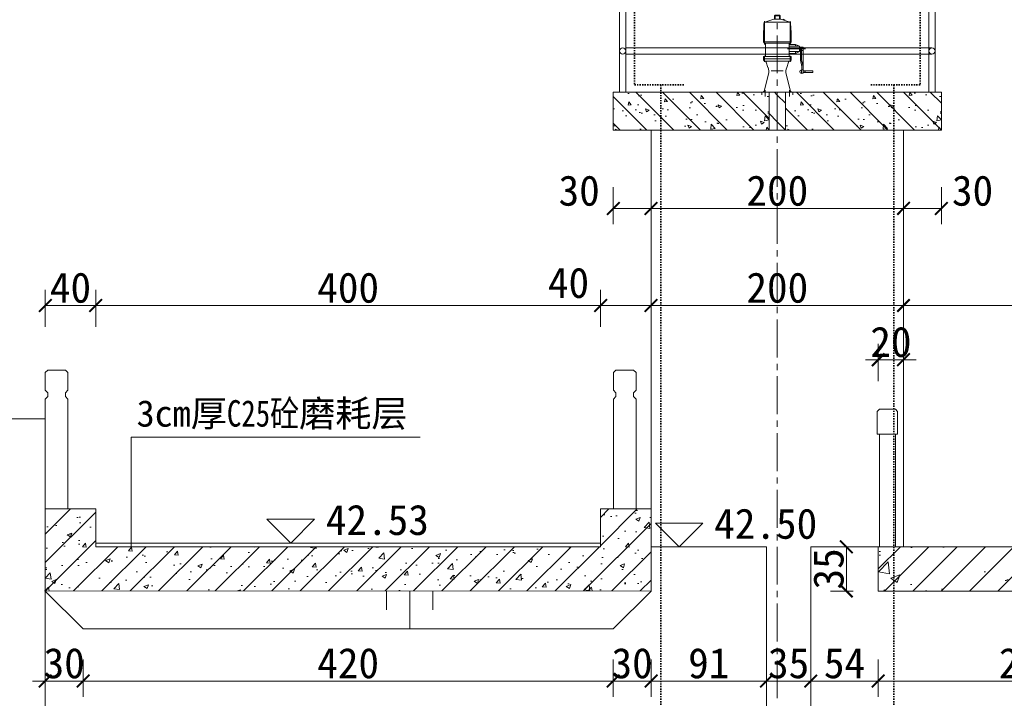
# Model space of a CAD drawing. Extents: x -13074 to 1448651, y 3648755 to 8081248.
# Tile 155 of 173: x 565395 to 565473, y 3858674 to 3858727. Entities that reach past the tile are written whole.
import ezdxf
from ezdxf.lldxf.tags import DXFTag

# ---------------------------------------------------------------- set-up
doc = ezdxf.new("R2010")
doc.units = 0
doc.header["$PDMODE"] = 32
doc.header["$PDSIZE"] = 0.2
doc.linetypes.add('CENTER2', pattern=[1.125, 0.75, -0.125, 0.125, -0.125])
doc.linetypes.add('HIDDEN', pattern=[0.375, 0.25, -0.125])
doc.layers.get('0').update_dxf_attribs({"linetype": 'CONTINUOUS'})
doc.layers.get('Defpoints').update_dxf_attribs({"linetype": 'CONTINUOUS'})
for name, color, linetype, lineweight in [('0.09中心线', 1, 'DASHDOT2', 9), ('0.09折线', 6, 'CONTINUOUS', 9), ('0.09标注线', 3, 'CONTINUOUS', 9), ('0.13填充', 8, 'CONTINUOUS', 9), ('0.15红线', 1, 'CONTINUOUS', 15), ('0.30粗线', 7, 'CONTINUOUS', 30), ('新建路', 7, 'CONTINUOUS', 40), ('细实线', 3, 'CONTINUOUS', 20), ('细线', 7, 'CONTINUOUS', 15), ('虚线', 251, 'HIDDEN', 15)]:
    doc.layers.add(name, color=color, linetype=linetype, lineweight=lineweight)
doc.layers.add('设计线', color=11, linetype='CONTINUOUS')
doc.styles.add('-仿宋_GB2312', font='FangSong_GB2312.ttf')
tags = doc.linetypes.add('DASHDOT2', pattern=[0.5, 0.25, -0.125, 0, -0.125]).pattern_tags.tags
tags[10:11] = [DXFTag(74, 4), DXFTag(75, 0), DXFTag(340, '0'), DXFTag(46, 1.0), DXFTag(50, 0.0), DXFTag(44, 0.0), DXFTag(45, 0.0)]
tags[8:9] = [DXFTag(74, 4), DXFTag(75, 0), DXFTag(340, '0'), DXFTag(46, 1.0), DXFTag(50, 0.0), DXFTag(44, 0.0), DXFTag(45, 0.0)]
tags[6:7] = [DXFTag(74, 4), DXFTag(75, 0), DXFTag(340, '0'), DXFTag(46, 1.0), DXFTag(50, 0.0), DXFTag(44, 0.0), DXFTag(45, 0.0)]
tags[4:5] = [DXFTag(74, 4), DXFTag(75, 0), DXFTag(340, '0'), DXFTag(46, 1.0), DXFTag(50, 0.0), DXFTag(44, 0.0), DXFTag(45, 0.0)]
doc.dimstyles.new('zzzz STANDARD', dxfattribs={"dimtxt": 2.3, "dimasz": 1, "dimexe": 1.25, "dimexo": 1.5, "dimgap": 0.2, "dimtad": 1, "dimdec": 0, "dimlfac": 10, "dimzin": 0, "dimdsep": 46, "dimtxsty": '-仿宋_GB2312', "dimblk": 'ARCHTICK', "dimcen": 0.09, "dimadec": 0, "dimazin": 0, "dimtfac": 1, "dimtdec": 0, "dimtix": 1, "dimtmove": 2, "dimatfit": 3, "dimfxl": 1.7, "dimfxlon": 1, "dimtolj": 1, "dimtzin": 0, "dimlwd": 9, "dimlwe": 9, "dimarcsym": 0})
pattern_1 = [(135, (565455.9409, 3858718.601), (1.06066, 1.06066), [])]
pattern_2 = [(135, (565468.29, 3858718.601), (1.06066, 1.06066), [])]

# ---------------------------------------------------------------- blocks, each defined once
blk = doc.blocks.new('jhl')
at = {"layer": '细线'}
for p, q in [((51304.9, 30128.6), (51304, 30127.6)), ((51304, 30127.6), (51311.8, 30127.6)), ((51304, 30123.2), (51304, 30127.6)), ((51304.9, 30128.6), (51310.9, 30128.6)), ((51304.9, 30123.2), (51304.9, 30127.6)), ((51310.9, 30128.6), (51311.8, 30127.6)), ((51310.9, 30127.6), (51310.9, 30123.2)), ((51311.8, 30127.6), (51311.8, 30123.2)), ((51325.3, 30119.2), (51290.6, 30119.2)), ((51291.1, 30120.6), (51291.1, 30089.9)), ((51291.5, 30119.2), (51303.1, 30123.2)), ((51303.1, 30123.2), (51312.7, 30123.2)), ((51324.3, 30119.2), (51312.7, 30123.2)), ((51315.5, 30122.2), (51315.8, 30123.2)), ((51315.8, 30123.2), (51317.7, 30122.5)), ((51315.9, 30122.1), (51316.2, 30123.1)), ((51317.4, 30122.6), (51317, 30121.7)), ((51317.7, 30122.5), (51317.4, 30121.6)), ((51324.7, 30120.6), (51324.7, 30089.9)), ((51289.6, 30094.4), (51289.6, 30092.6)), ((51326.2, 30093.4), (51289.6, 30093.4)), ((51290.8, 30091.5), (51325.1, 30091.5)), ((51292.4, 30091.5), (51292.4, 30073.9)), ((51323.4, 30091.5), (51323.4, 30073.9)), ((51323.4, 30089.7), (51332.1, 30089.7)), ((51326.2, 30094.4), (51326.2, 30092.6)), ((51332.1, 30089.7), (51337, 30087.4)), ((51332.1, 30089.7), (51332.1, 30087.4)), ((51290.8, 30074.9), (51290.8, 30066.9)), ((51321.2, 30083.9), (51345.2, 30083.9)), ((51323.4, 30087.4), (51337, 30087.4)), ((51323.4, 30080.4), (51337, 30080.4)), ((51323.4, 30077.7), (51332.1, 30077.7)), ((51325, 30074.9), (51325, 30066.9)), ((51332.1, 30080.4), (51332.1, 30077.7)), ((51332.1, 30077.7), (51337, 30080.4)), ((51337, 30087.4), (51337, 30080.4)), ((51341.9, 30086.2), (51337, 30086.2)), ((51338.6, 30081.7), (51337, 30081.7)), ((51338.6, 30081.7), (51338.6, 30083.7)), ((51338.6, 30081.7), (51338.6, 30068.9)), ((51339.9, 30083.7), (51339.9, 30068.9)), ((51341.9, 30081.7), (51339.9, 30081.7)), ((51341.9, 30086.2), (51341.9, 30051.7)), ((51289.6, 30069), (51289.6, 30073.9)), ((51289.6, 30073.9), (51326.2, 30073.9)), ((51326.2, 30070.9), (51289.6, 30070.9)), ((51325.1, 30067.9), (51290.8, 30067.9)), ((51293.1, 30066.6), (51295.5, 30059.4)), ((51322.7, 30066.6), (51320.3, 30059.4)), ((51326.2, 30073.9), (51326.2, 30069)), ((51338.6, 30068.9), (51340.5, 30060.9)), ((51339.9, 30068.9), (51341.9, 30060.5)), ((51296.2, 30050.4), (51290.4, 30028.3)), ((51300, 30054.9), (51315.8, 30054.9)), ((51319.6, 30050.4), (51325.5, 30028.3)), ((51341.9, 30056.2), (51339.7, 30056.2)), ((51339.7, 30056.2), (51339.7, 30051.7)), ((51341.9, 30051.7), (51339.7, 30051.7)), ((51340.5, 30060.9), (51340.5, 30056.2)), ((51354.8, 30055.1), (51341.9, 30055.1)), ((51354.8, 30052.9), (51341.9, 30052.9)), ((51344.1, 30055.1), (51344.1, 30052.9)), ((51344.8, 30055.1), (51344.8, 30052.9)), ((51354.8, 30055.1), (51354.8, 30052.9)), ((51287.3, 30025.6), (51287.3, 30023.5)), ((51288.4, 30026.7), (51327.4, 30026.7)), ((51292, 30029.4), (51292, 30020.9)), ((51323.8, 30029.4), (51323.8, 30020.9)), ((51328.5, 30025.6), (51328.5, 30023.5))]:
    blk.add_line(p, q, dxfattribs=at)
for centre, radius, start, end in [((51572, 30096.2), 282.4, 175.3154, 180.3692), ((51043.8, 30096.2), 282.4, 359.6308, 4.6846), ((51290.8, 30092.6), 1.12, 180, 270), ((51325.1, 30092.6), 1.12, 270, 0), ((51337.7, 30083.7), 0.938, 0, 90), ((51340.9, 30083.7), 0.938, 90, 180), ((51290.8, 30069), 1.12, 180, 270), ((51291.4, 30066), 1.88, 18.4349, 90), ((51324.4, 30066), 1.88, 90, 161.5651), ((51325.1, 30069), 1.12, 270, 0), ((51277.8, 30053.5), 18.8, 350.3673, 18.4349), ((51338.1, 30053.5), 18.8, 161.5651, 189.6327), ((51339.9, 30053.9), 2.27, 96.7496, 263.2504), ((51288.4, 30025.6), 1.12, 90, 180), ((51288.5, 30028.6), 1.88, 270, 350.3673), ((51327.3, 30028.6), 1.88, 189.6327, 270), ((51327.4, 30025.6), 1.12, 0, 90)]:
    blk.add_arc(centre, radius, start, end, dxfattribs=at)
blk = doc.blocks.new('_ARCHTICK')
at = {"color": 0, "linetype": 'ByBlock', "const_width": 0.15}
blk.add_lwpolyline([(-0.5, -0.5), (0.5, 0.5)], dxfattribs=at)
blk = doc.blocks.new('*D3102')
at = {"layer": 'Defpoints', "color": 0, "linetype": 'Continuous', "lineweight": 13}
for p in [(565397.287, 3858682.099), (565400.287, 3858679.099), (565400.287, 3858674.97)]:
    blk.add_point(p, dxfattribs=at)
at = {"layer": '新建路', "color": 0, "linetype": 'Continuous', "lineweight": 9}
for p, q in [((565397.287, 3858676.67), (565397.287, 3858673.72)), ((565400.287, 3858676.67), (565400.287, 3858673.72)), ((565397.287, 3858674.97), (565396.287, 3858674.97)), ((565397.287, 3858674.97), (565400.287, 3858674.97)), ((565400.287, 3858674.97), (565401.287, 3858674.97))]:
    blk.add_line(p, q, dxfattribs=at)
blk.add_blockref('_ARCHTICK', (565397.287, 3858674.97), dxfattribs=at)
at = {"layer": '新建路', "color": 0, "linetype": 'Continuous', "lineweight": 9, "rotation": 180}
blk.add_blockref('_ARCHTICK', (565400.287, 3858674.97), dxfattribs=at)
at = {"layer": '新建路', "color": 0, "linetype": 'Continuous', "lineweight": 9, "insert": (565398.787, 3858676.37), "char_height": 2.4, "attachment_point": 5, "style": '-仿宋_GB2312'}
blk.add_mtext('\\A1;30', dxfattribs=at)
blk = doc.blocks.new('*D3104')
at = {"layer": 'Defpoints', "color": 0, "linetype": 'Continuous', "lineweight": 13}
for p in [(565445.287, 3858682.099), (565442.287, 3858679.099), (565445.287, 3858674.97)]:
    blk.add_point(p, dxfattribs=at)
at = {"layer": '新建路', "color": 0, "linetype": 'Continuous', "lineweight": 9}
for p, q in [((565442.287, 3858676.67), (565442.287, 3858673.72)), ((565445.287, 3858676.67), (565445.287, 3858673.72)), ((565442.287, 3858674.97), (565441.287, 3858674.97)), ((565442.287, 3858674.97), (565445.287, 3858674.97)), ((565445.287, 3858674.97), (565446.287, 3858674.97))]:
    blk.add_line(p, q, dxfattribs=at)
blk.add_blockref('_ARCHTICK', (565442.287, 3858674.97), dxfattribs=at)
at = {"layer": '新建路', "color": 0, "linetype": 'Continuous', "lineweight": 9, "rotation": 180}
blk.add_blockref('_ARCHTICK', (565445.287, 3858674.97), dxfattribs=at)
at = {"layer": '新建路', "color": 0, "linetype": 'Continuous', "lineweight": 9, "insert": (565443.787, 3858676.37), "char_height": 2.4, "attachment_point": 5, "style": '-仿宋_GB2312'}
blk.add_mtext('\\A1;30', dxfattribs=at)
blk = doc.blocks.new('*D3113')
at = {"layer": 'Defpoints', "color": 0, "linetype": 'Continuous', "lineweight": 13}
for p in [(565445.287, 3858704.712), (565441.287, 3858688.599), (565445.287, 3858688.599)]:
    blk.add_point(p, dxfattribs=at)
at = {"layer": '新建路', "color": 0, "linetype": 'Continuous', "lineweight": 9}
for p, q in [((565441.287, 3858703.012), (565441.287, 3858705.962)), ((565445.287, 3858703.012), (565445.287, 3858705.962)), ((565441.287, 3858704.712), (565445.287, 3858704.712))]:
    blk.add_line(p, q, dxfattribs=at)
at = {"layer": '新建路', "color": 0, "linetype": 'Continuous', "lineweight": 9, "rotation": 180}
blk.add_blockref('_ARCHTICK', (565441.287, 3858704.712), dxfattribs=at)
at = {"layer": '新建路', "color": 0, "linetype": 'Continuous', "lineweight": 9}
blk.add_blockref('_ARCHTICK', (565445.287, 3858704.712), dxfattribs=at)
at = {"layer": '新建路', "color": 0, "linetype": 'Continuous', "lineweight": 9, "insert": (565438.747, 3858706.491), "char_height": 2.4, "attachment_point": 5, "style": '-仿宋_GB2312'}
blk.add_mtext('\\A1;40', dxfattribs=at)
blk = doc.blocks.new('*D3122')
at = {"layer": 'Defpoints', "color": 0, "linetype": 'Continuous', "lineweight": 13}
for p in [(565468.29, 3858721.601), (565506.315, 3858721.601), (565468.29, 3858718.601)]:
    blk.add_point(p, dxfattribs=at)
at = {"layer": '新建路', "color": 0, "linetype": 'Continuous', "lineweight": 9}
for p, q in [((565506.315, 3858721.601), (565506.315, 3858722.601)), ((565504.615, 3858721.601), (565507.565, 3858721.601)), ((565506.315, 3858718.601), (565506.315, 3858721.601)), ((565504.615, 3858718.601), (565507.565, 3858718.601)), ((565506.315, 3858718.601), (565506.315, 3858717.601))]:
    blk.add_line(p, q, dxfattribs=at)
for p, rotation in [((565506.315, 3858721.601), 270), ((565506.315, 3858718.601), 90)]:
    blk.add_blockref('_ARCHTICK', p, dxfattribs=dict(at, rotation=rotation))
at = {"layer": '新建路', "color": 0, "linetype": 'Continuous', "lineweight": 9, "insert": (565504.915, 3858720.101), "char_height": 2.4, "attachment_point": 5, "rotation": 90, "style": '-仿宋_GB2312'}
blk.add_mtext('\\A1;30', dxfattribs=at)
blk = doc.blocks.new('*D3129')
at = {"layer": 'Defpoints', "color": 0, "linetype": 'Continuous', "lineweight": 13}
for p in [(565442.29, 3858718.601), (565445.29, 3858718.601), (565445.29, 3858712.395)]:
    blk.add_point(p, dxfattribs=at)
at = {"layer": '新建路', "color": 0, "linetype": 'Continuous', "lineweight": 9}
for p, q in [((565442.29, 3858714.095), (565442.29, 3858711.145)), ((565445.29, 3858714.095), (565445.29, 3858711.145)), ((565442.29, 3858712.395), (565445.29, 3858712.395))]:
    blk.add_line(p, q, dxfattribs=at)
at = {"layer": '新建路', "color": 0, "linetype": 'Continuous', "lineweight": 9, "rotation": 180}
blk.add_blockref('_ARCHTICK', (565442.29, 3858712.395), dxfattribs=at)
at = {"layer": '新建路', "color": 0, "linetype": 'Continuous', "lineweight": 9}
blk.add_blockref('_ARCHTICK', (565445.29, 3858712.395), dxfattribs=at)
at = {"layer": '新建路', "color": 0, "linetype": 'Continuous', "lineweight": 9, "insert": (565439.591, 3858713.795), "char_height": 2.4, "attachment_point": 5, "style": '-仿宋_GB2312'}
blk.add_mtext('\\A1;30', dxfattribs=at)
blk = doc.blocks.new('*D3130')
at = {"layer": 'Defpoints', "color": 0, "linetype": 'Continuous', "lineweight": 13}
for p in [(565465.29, 3858718.598, 0.54), (565468.29, 3858718.601), (565468.29, 3858712.395)]:
    blk.add_point(p, dxfattribs=at)
at = {"layer": '新建路', "color": 0, "linetype": 'Continuous', "lineweight": 9}
for p, q in [((565465.29, 3858714.087), (565465.29, 3858711.145)), ((565468.29, 3858714.095), (565468.29, 3858711.145)), ((565465.29, 3858712.395), (565468.29, 3858712.395))]:
    blk.add_line(p, q, dxfattribs=at)
at = {"layer": '新建路', "color": 0, "linetype": 'Continuous', "lineweight": 9, "rotation": 180}
blk.add_blockref('_ARCHTICK', (565465.29, 3858712.395), dxfattribs=at)
at = {"layer": '新建路', "color": 0, "linetype": 'Continuous', "lineweight": 9}
blk.add_blockref('_ARCHTICK', (565468.29, 3858712.395), dxfattribs=at)
at = {"layer": '新建路', "color": 0, "linetype": 'Continuous', "lineweight": 9, "insert": (565470.76, 3858713.795), "char_height": 2.4, "attachment_point": 5, "style": '-仿宋_GB2312'}
blk.add_mtext('\\A1;30', dxfattribs=at)
blk = doc.blocks.new('*D3136')
at = {"layer": 'Defpoints', "color": 0, "linetype": 'Continuous', "lineweight": 13}
for p in [(565390.14, 3858682.099), (565397.287, 3858682.099), (565400.287, 3858679.099)]:
    blk.add_point(p, dxfattribs=at)
at = {"layer": '新建路', "color": 0, "linetype": 'Continuous', "lineweight": 9}
for p, q in [((565390.14, 3858682.099), (565390.14, 3858683.099)), ((565391.84, 3858682.099), (565388.89, 3858682.099)), ((565390.14, 3858679.099), (565390.14, 3858682.099)), ((565391.84, 3858679.099), (565388.89, 3858679.099)), ((565390.14, 3858679.099), (565390.14, 3858678.099))]:
    blk.add_line(p, q, dxfattribs=at)
for p, rotation in [((565390.14, 3858682.099), 270), ((565390.14, 3858679.099), 90)]:
    blk.add_blockref('_ARCHTICK', p, dxfattribs=dict(at, rotation=rotation))
at = {"layer": '新建路', "color": 0, "linetype": 'Continuous', "lineweight": 9, "insert": (565388.74, 3858680.599), "char_height": 2.4, "attachment_point": 5, "rotation": 90, "style": '-仿宋_GB2312'}
blk.add_mtext('\\A1;30', dxfattribs=at)
blk = doc.blocks.new('*D3138')
at = {"layer": 'Defpoints', "color": 0, "linetype": 'Continuous', "lineweight": 13}
for p in [(565390.14, 3858688.599), (565397.287, 3858688.599), (565401.287, 3858685.599)]:
    blk.add_point(p, dxfattribs=at)
at = {"layer": '新建路', "color": 0, "linetype": 'Continuous', "lineweight": 9}
for p, q in [((565390.14, 3858688.599), (565390.14, 3858689.599)), ((565391.84, 3858688.599), (565388.89, 3858688.599)), ((565390.14, 3858685.599), (565390.14, 3858688.599)), ((565391.84, 3858685.599), (565388.89, 3858685.599)), ((565390.14, 3858685.599), (565390.14, 3858684.599))]:
    blk.add_line(p, q, dxfattribs=at)
for p, rotation in [((565390.14, 3858688.599), 270), ((565390.14, 3858685.599), 90)]:
    blk.add_blockref('_ARCHTICK', p, dxfattribs=dict(at, rotation=rotation))
at = {"layer": '新建路', "color": 0, "linetype": 'Continuous', "lineweight": 9, "insert": (565388.74, 3858687.099), "char_height": 2.4, "attachment_point": 5, "rotation": 90, "style": '-仿宋_GB2312'}
blk.add_mtext('\\A1;30', dxfattribs=at)
blk = doc.blocks.new('*D3139')
at = {"layer": 'Defpoints', "color": 0, "linetype": 'Continuous', "lineweight": 13}
for p in [(565397.287, 3858688.599), (565385.52, 3858636.599), (565397.287, 3858636.599)]:
    blk.add_point(p, dxfattribs=at)
at = {"layer": '新建路', "color": 0, "linetype": 'Continuous', "lineweight": 9}
for p, q in [((565387.22, 3858688.599), (565384.27, 3858688.599)), ((565385.52, 3858688.599), (565385.52, 3858636.599)), ((565387.22, 3858636.599), (565384.27, 3858636.599))]:
    blk.add_line(p, q, dxfattribs=at)
for p, rotation in [((565385.52, 3858688.599), 90), ((565385.52, 3858636.599), 270)]:
    blk.add_blockref('_ARCHTICK', p, dxfattribs=dict(at, rotation=rotation))
at = {"layer": '新建路', "color": 0, "linetype": 'Continuous', "lineweight": 9, "insert": (565384.12, 3858662.599), "char_height": 2.4, "attachment_point": 5, "rotation": 90, "style": '-仿宋_GB2312'}
blk.add_mtext('\\A1;520', dxfattribs=at)
blk = doc.blocks.new('*D3140')
at = {"layer": 'Defpoints', "color": 0, "linetype": 'Continuous', "lineweight": 13}
for p in [(565463.382, 3858685.601, 0.775), (565460.759, 3858682.099), (565463.29, 3858682.099)]:
    blk.add_point(p, dxfattribs=at)
at = {"layer": '新建路', "color": 0, "linetype": 'Continuous', "lineweight": 9}
for p, q in [((565461.421, 3858685.601), (565459.509, 3858685.601)), ((565460.759, 3858685.601), (565460.759, 3858682.099)), ((565461.29, 3858682.099), (565459.509, 3858682.099))]:
    blk.add_line(p, q, dxfattribs=at)
for p, rotation in [((565460.759, 3858685.601), 90), ((565460.759, 3858682.099), 270)]:
    blk.add_blockref('_ARCHTICK', p, dxfattribs=dict(at, rotation=rotation))
at = {"layer": '新建路', "color": 0, "linetype": 'Continuous', "lineweight": 9, "insert": (565459.359, 3858683.85), "char_height": 2.4, "attachment_point": 5, "rotation": 90, "style": '-仿宋_GB2312'}
blk.add_mtext('\\A1;35', dxfattribs=at)
blk = doc.blocks.new('*D3141')
at = {"layer": 'Defpoints', "color": 0, "linetype": 'Continuous', "lineweight": 13}
for p in [(565465.29, 3858700.416), (565463.29, 3858685.601, 0.713), (565465.29, 3858685.601, 0.713)]:
    blk.add_point(p, dxfattribs=at)
at = {"layer": '新建路', "color": 0, "linetype": 'Continuous', "lineweight": 9}
for p, q in [((565463.29, 3858698.718), (565463.29, 3858701.666)), ((565465.29, 3858698.718), (565465.29, 3858701.666)), ((565463.29, 3858700.416), (565462.29, 3858700.416)), ((565463.29, 3858700.416), (565465.29, 3858700.416)), ((565465.29, 3858700.416), (565466.29, 3858700.416))]:
    blk.add_line(p, q, dxfattribs=at)
blk.add_blockref('_ARCHTICK', (565463.29, 3858700.416), dxfattribs=at)
at = {"layer": '新建路', "color": 0, "linetype": 'Continuous', "lineweight": 9, "rotation": 180}
blk.add_blockref('_ARCHTICK', (565465.29, 3858700.416), dxfattribs=at)
at = {"layer": '新建路', "color": 0, "linetype": 'Continuous', "lineweight": 9, "insert": (565464.29, 3858701.816), "char_height": 2.4, "attachment_point": 5, "style": '-仿宋_GB2312'}
blk.add_mtext('\\A1;20', dxfattribs=at)

msp = doc.modelspace()

# ---------------------------------------------------------------- hatches: boundary and pattern name
at = {"layer": '0.09标注线', "linetype": 'Continuous', "lineweight": 9}
h = msp.add_hatch(dxfattribs=at)
h.set_pattern_fill('ANSI31', color=256, scale=0.5, style=0)
h.set_pattern_definition([(45, (565397.2873, 3858682.0993), (-1.12253, 1.12253), [])])
h.paths.add_polyline_path([(565401.287, 3858685.599), (565401.287, 3858688.599), (565397.287, 3858688.599), (565397.287, 3858682.099), (565445.287, 3858682.1), (565445.287, 3858688.599), (565441.287, 3858688.599), (565441.287, 3858685.599)])
h = msp.add_hatch(dxfattribs=at)
h.set_pattern_fill('AR-CONC', color=256, scale=0.02, style=0)
h.set_pattern_definition([(50, (565397.2873, 3858682.0993), (3.6437, -0.31878), [0.381, -4.191]), (355, (565397.2873, 3858682.0993), (-0.70486, 3.82113), [0.3048, -3.3528]), (100.451, (565397.591, 3858682.0728), (2.93885, 3.50233), [0.3238, -3.5618]), (46.184, (565397.2873, 3858683.1153), (5.4216, -0.84085), [0.5715, -6.2865]), (96.636, (565397.739, 3858683.0453), (4.7481, 4.9485), [0.4857, -5.3427]), (351.184, (565397.2873, 3858683.1153), (4.7481, 4.9485), [0.4572, -5.0292]), (21, (565397.7953, 3858682.8613), (3.0323, -2.04531), [0.381, -4.191]), (326, (565397.7953, 3858682.8613), (1.23604, 3.68376), [0.3048, -3.3528]), (71.451, (565398.048, 3858682.691), (4.26833, 1.63846), [0.3238, -3.5618]), (37.5, (565397.2873, 3858682.0993), (0.061772, 1.6911), [0, -3.31216, 0, -3.4036, 0, -3.3655]), (7.5, (565397.2873, 3858682.0993), (1.33639, 2.00361), [0, -1.94056, 0, -3.23596, 0, -1.2827]), (327.5, (565396.1545, 3858682.0993), (2.711812, -0.114575), [0, -1.27, 0, -3.9624, 0, -5.2578]), (317.5, (565395.6465, 3858682.0993), (2.96258, 0.50853), [0, -1.651, 0, -2.63144, 0, -3.7338])])
h.paths.add_polyline_path([(565445.287, 3858682.1), (565445.287, 3858688.599), (565441.287, 3858688.599), (565441.287, 3858685.599), (565401.287, 3858685.599), (565401.287, 3858688.599), (565397.287, 3858688.599), (565397.287, 3858682.099)])
h = msp.add_hatch(dxfattribs=at)
h.set_pattern_fill('混凝土2', color=256, style=0)
h.set_pattern_definition([(50, (565463.29, 3858681.5993), (7.1726, -0.6275), [0.75, -8.25]), (355, (565463.29, 3858681.599), (-1.3875, 7.522), [0.6, -6.6]), (100.451, (565463.888, 3858681.547), (5.7851, 6.8944), [0.6374, -7.0114]), (46.184, (565463.29, 3858683.599), (10.6724, -1.6552), [1.125, -12.375]), (96.636, (565464.179, 3858683.461), (9.3466, 9.7412), [0.956, -10.517]), (351.184, (565463.29, 3858683.599), (9.3466, 9.7412), [0.9, -9.9]), (21, (565464.29, 3858683.0993), (5.9691, -4.0262), [0.75, -8.25]), (326, (565464.29, 3858683.099), (2.4332, 7.2515), [0.6, -6.6]), (71.451, (565464.7875, 3858682.764), (8.4022, 3.2253), [0.6374, -7.0114]), (37.5, (565463.29, 3858681.5993), (0.1216, 3.32894), [0, -6.52, 0, -6.7, 0, -6.625]), (7.5, (565463.29, 3858681.5993), (2.6307, 3.9441), [0, -3.82, 0, -6.37, 0, -2.525]), (327.5, (565461.06, 3858681.5993), (5.33822, -0.22555), [0, -2.5, 0, -7.8, 0, -10.35]), (317.5, (565460.06, 3858681.5993), (5.83186, 1.00105), [0, -3.25, 0, -5.18, 0, -7.35])])
h.paths.add_polyline_path([(565482.787, 3858682.099), (565482.787, 3858684.599), (565481.787, 3858684.599), (565481.787, 3858685.599), (565463.29, 3858685.599), (565463.29, 3858682.099)])
h.paths.add_polyline_path([(565488.287, 3858685.599), (565488.287, 3858684.599), (565487.287, 3858684.599), (565487.287, 3858681.599), (565497.287, 3858681.599), (565497.287, 3858685.599)])
h = msp.add_hatch(dxfattribs=at)
h.set_pattern_fill('ANSI31', color=256, scale=0.5, style=0)
h.set_pattern_definition([(45, (565463.29, 3858681.5993), (-1.12253, 1.12253), [])])
h.paths.add_polyline_path([(565488.287, 3858684.599), (565487.287, 3858684.599), (565487.287, 3858681.599), (565497.287, 3858681.599), (565497.287, 3858685.599), (565488.287, 3858685.599)])
h.paths.add_polyline_path([(565482.787, 3858682.099), (565482.787, 3858684.599), (565481.787, 3858684.599), (565481.787, 3858685.599), (565463.29, 3858685.599), (565463.29, 3858682.099)])
at = {"layer": '0.13填充', "lineweight": 9, "ltscale": 0.005}
h = msp.add_hatch(dxfattribs=at)
h.set_pattern_fill('AR-CONC', color=256, scale=0.4, style=0)
h.set_pattern_definition([(130, (565454.6392, 3858718.601), (-2.86904, -0.251), [0.3, -3.3]), (185, (565454.6392, 3858718.601), (0.555, 3.0088), [0.24, -2.64]), (79.549, (565454.4, 3858718.58), (-2.31404, 2.75776), [0.25496, -2.80457]), (133.816, (565454.6392, 3858719.401), (-4.269, -0.6621), [0.45, -4.95]), (83.364, (565454.2835, 3858719.346), (-3.7387, 3.8965), [0.3824, -4.2069]), (188.816, (565454.639, 3858719.401), (-3.7386, 3.8965), [0.36, -3.96]), (159, (565454.2392, 3858719.201), (-2.38763, -1.61048), [0.3, -3.3]), (214, (565454.2392, 3858719.201), (-0.97326, 2.9006), [0.24, -2.64]), (108.549, (565454.0402, 3858719.0668), (-3.3609, 1.2901), [0.25496, -2.80457]), (142.5, (565454.6392, 3858718.601), (-0.04864, 1.331575), [0, -2.608, 0, -2.68, 0, -2.65]), (172.5, (565454.6392, 3858718.601), (-1.05228, 1.57765), [0, -1.528, 0, -2.548, 0, -1.01]), (212.5, (565455.5312, 3858718.601), (-2.13529, -0.09022), [0, -1, 0, -3.12, 0, -4.14]), (222.5, (565455.9312, 3858718.601), (-2.33274, 0.40042), [0, -1.3, 0, -2.072, 0, -2.94])])
edge = h.paths.add_edge_path()
edge.add_line((565442.29, 3858721.601), (565454.081, 3858721.601))
edge.add_ellipse((565454.12, 3858721.534), major_axis=(-0.0477, 0.0477), ratio=1, start_angle=-45, end_angle=45, ccw=False)
edge.add_ellipse((565454.126, 3858721.714), major_axis=(0.0795, 0.0795), ratio=1, start_angle=225, end_angle=305.36728, ccw=False)
edge.add_line((565454.126, 3858721.601), (565454.639, 3858721.601))
edge.add_line((565454.639, 3858721.601), (565454.639, 3858718.601))
edge.add_line((565454.639, 3858718.601), (565442.29, 3858718.601))
edge.add_line((565442.29, 3858718.601), (565442.29, 3858721.601))
h = msp.add_hatch(dxfattribs=at)
h.set_pattern_fill('ANSI31', color=256, scale=12, style=0)
h.set_pattern_definition(pattern_2)
edge = h.paths.add_edge_path()
edge.add_line((565454.053, 3858721.601), (565454.053, 3858721.371))
edge.add_ellipse((565454.126, 3858721.714), major_axis=(0.0795, 0.0795), ratio=1, start_angle=225, end_angle=305.36728, ccw=False)
edge.add_line((565454.184, 3858721.601), (565454.639, 3858721.601))
edge.add_line((565454.639, 3858721.601), (565454.639, 3858718.601))
edge.add_line((565454.639, 3858718.601), (565442.29, 3858718.601))
edge.add_line((565442.29, 3858718.601), (565442.29, 3858721.601))
edge.add_line((565442.29, 3858721.601), (565454.053, 3858721.601))
h = msp.add_hatch(dxfattribs=at)
h.set_pattern_fill('ANSI31', color=256, scale=12, style=0)
h.set_pattern_definition(pattern_1)
h.paths.add_polyline_path([(565454.639, 3858721.601), (565455.29, 3858721.601), (565455.29, 3858718.601), (565454.639, 3858718.601)])
h = msp.add_hatch(dxfattribs=at)
h.set_pattern_fill('ANSI31', color=256, scale=12, style=0)
h.set_pattern_definition(pattern_1)
h.paths.add_polyline_path([(565455.29, 3858721.601), (565455.941, 3858721.601), (565455.941, 3858718.601), (565455.29, 3858718.601)])
h = msp.add_hatch(dxfattribs=at)
h.set_pattern_fill('ANSI31', color=256, scale=12, style=0)
h.set_pattern_definition(pattern_2)
h.paths.add_polyline_path([(565455.941, 3858721.601), (565456.46, 3858721.601), (565468.29, 3858721.601), (565468.29, 3858718.601), (565455.941, 3858718.601)])
h = msp.add_hatch(dxfattribs=at)
h.set_pattern_fill('AR-CONC', color=256, scale=0.4, style=0)
h.set_pattern_definition([(130, (565468.29, 3858718.601), (-2.86904, -0.251), [0.3, -3.3]), (185, (565468.29, 3858718.601), (0.555, 3.0088), [0.24, -2.64]), (79.549, (565468.051, 3858718.58), (-2.31404, 2.75776), [0.25496, -2.80457]), (133.816, (565468.29, 3858719.401), (-4.269, -0.6621), [0.45, -4.95]), (83.364, (565467.9343, 3858719.346), (-3.7387, 3.8965), [0.3824, -4.2069]), (188.816, (565468.29, 3858719.401), (-3.7386, 3.8965), [0.36, -3.96]), (159, (565467.89, 3858719.201), (-2.38763, -1.61048), [0.3, -3.3]), (214, (565467.89, 3858719.201), (-0.97326, 2.9006), [0.24, -2.64]), (108.549, (565467.691, 3858719.0668), (-3.3609, 1.2901), [0.25496, -2.80457]), (142.5, (565468.29, 3858718.601), (-0.04864, 1.331575), [0, -2.608, 0, -2.68, 0, -2.65]), (172.5, (565468.29, 3858718.601), (-1.05228, 1.57765), [0, -1.528, 0, -2.548, 0, -1.01]), (212.5, (565469.182, 3858718.601), (-2.13529, -0.09022), [0, -1, 0, -3.12, 0, -4.14]), (222.5, (565469.582, 3858718.601), (-2.33274, 0.40042), [0, -1.3, 0, -2.072, 0, -2.94])])
h.paths.add_polyline_path([(565468.29, 3858721.601), (565468.29, 3858718.601), (565455.941, 3858718.601), (565455.941, 3858721.601), (565456.46, 3858721.601)])

# ---------------------------------------------------------------- linework, layer by layer
at = {"layer": '0.09中心线', "lineweight": 9, "ltscale": 3}
for p, q in [((565454.639, 3858721.601, -0.354), (565454.639, 3858718.601, -0.354)), ((565455.941, 3858721.601, -0.354), (565455.941, 3858718.601, -0.354))]:
    msp.add_line(p, q, dxfattribs=at)
at = {"layer": '0.09折线', "color": 7, "lineweight": 9}
for p, q in [((565397.287, 3858688.599, -0.388), (565397.287, 3858697.299, -0.388)), ((565397.287, 3858695.399, -0.388), (565397.287, 3858685.599, -0.388)), ((565397.287, 3858695.399, -0.388), (565397.287, 3858685.599, -0.388)), ((565397.287, 3858695.399, -0.388), (565397.287, 3858685.599, -0.388)), ((565397.287, 3858685.599, -0.388), (565397.287, 3858695.399, -0.388)), ((565397.287, 3858685.599, -0.388), (565397.287, 3858695.399, -0.388))]:
    msp.add_line(p, q, dxfattribs=at)
at = {"layer": '0.09标注线', "lineweight": 9}
for p, q in [((565380.1, 3858695.738, -0.388), (565397.287, 3858695.738, -0.388)), ((565404.096, 3858694.27, -0.388), (565404.096, 3858685.599, -0.388)), ((565404.096, 3858694.27, -0.388), (565426.981, 3858694.27, -0.388)), ((565414.855, 3858687.784, -0.388), (565418.624, 3858687.784, -0.388)), ((565416.74, 3858685.899, -0.388), (565414.855, 3858687.784, -0.388)), ((565416.74, 3858685.899, -0.388), (565418.624, 3858687.784, -0.388)), ((565445.626, 3858687.484, -0.388), (565447.511, 3858685.599, -0.388)), ((565445.626, 3858687.484, -0.388), (565449.395, 3858687.484, -0.388)), ((565447.511, 3858685.599, -0.388), (565449.395, 3858687.484, -0.388)), ((565441.287, 3858685.899, -0.388), (565401.287, 3858685.899, -0.388))]:
    msp.add_line(p, q, dxfattribs=at)
at = {"layer": '0.09标注线', "linetype": 'Continuous', "lineweight": 9}
for p, q in [((565397.287, 3858682.099, -0.388), (565400.287, 3858679.099, -0.388)), ((565424.322, 3858682.099, -0.388), (565424.322, 3858680.599, -0.388)), ((565426.162, 3858682.099, -0.388), (565426.162, 3858679.099, -0.388)), ((565428.002, 3858682.099, -0.388), (565428.002, 3858680.599, -0.388)), ((565445.287, 3858682.099, -0.388), (565442.287, 3858679.099, -0.388)), ((565442.287, 3858679.099, -0.388), (565400.287, 3858679.099, -0.388))]:
    msp.add_line(p, q, dxfattribs=at)
at = {"layer": '0.15红线', "lineweight": 9}
for p, q in [((565442.79, 3858721.601, -0.008), (565442.79, 3858729.601, -0.008)), ((565443.29, 3858721.601, -0.008), (565443.29, 3858729.601, -0.008)), ((565467.29, 3858721.601, -0.008), (565467.29, 3858729.601, -0.008)), ((565467.79, 3858721.601, -0.008), (565467.79, 3858729.601, -0.008)), ((565443.29, 3858725.111, -0.008), (565453.618, 3858725.111, -0.008)), ((565443.29, 3858724.611, -0.008), (565453.618, 3858724.611, -0.008)), ((565456.962, 3858725.111, -0.354), (565453.618, 3858725.111, -0.354)), ((565456.962, 3858724.611, -0.354), (565453.618, 3858724.611, -0.354)), ((565456.962, 3858725.111, -0.008), (565467.54, 3858725.111, -0.008)), ((565456.962, 3858724.611, -0.008), (565467.54, 3858724.611, -0.008))]:
    msp.add_line(p, q, dxfattribs=at)
for centre in [(565443.04, 3858724.861, -0.008), (565467.54, 3858724.861, -0.008)]:
    msp.add_circle(centre, 0.25, dxfattribs=at)
at = {"layer": '0.30粗线', "lineweight": 9}
for p, q in [((565468.29, 3858721.601, -0.008), (565442.29, 3858721.601, -0.008)), ((565442.29, 3858718.601, -0.008), (565442.29, 3858721.601, -0.008)), ((565468.29, 3858718.601, -0.008), (565468.29, 3858721.601, -0.008)), ((565468.29, 3858718.601, -0.008), (565442.29, 3858718.601, -0.008)), ((565445.287, 3858685.599, -0.388), (565445.29, 3858718.601, 0.249)), ((565465.29, 3858685.601, 0.326), (565465.29, 3858718.601, 0.531)), ((565401.287, 3858688.599, -0.388), (565397.287, 3858688.599, -0.388)), ((565397.287, 3858688.599, -0.388), (565397.287, 3858636.599, -0.388)), ((565401.287, 3858685.599, -0.388), (565401.287, 3858688.599, -0.388)), ((565445.287, 3858688.599, -0.388), (565441.287, 3858688.599, -0.388)), ((565441.287, 3858685.599, -0.388), (565441.287, 3858688.599, -0.388)), ((565445.287, 3858682.099, -0.388), (565445.287, 3858688.599, -0.388)), ((565441.287, 3858685.599, -0.388), (565401.287, 3858685.599, -0.388)), ((565454.435, 3858685.599, 0.139), (565445.287, 3858685.599, -0.388)), ((565454.435, 3858685.599, 0.139), (565454.435, 3858650.599, 0.141)), ((565497.287, 3858685.599, -0.388), (565457.935, 3858685.599, -0.388)), ((565457.935, 3858685.599, 0.139), (565457.935, 3858650.599, 0.139)), ((565463.29, 3858682.099, -0.388), (565463.29, 3858685.599, -0.388)), ((565445.287, 3858682.1, -0.388), (565397.287, 3858682.099, -0.388)), ((565463.29, 3858682.099, -0.388), (565482.787, 3858682.099, -0.388))]:
    msp.add_line(p, q, dxfattribs=at)
at = {"layer": '细实线', "color": 1, "linetype": 'CENTER2', "lineweight": 9, "ltscale": 4}
msp.add_line((565455.289, 3858673.601, 0.044), (565455.284, 3858727.068, 0.306), dxfattribs=at)
at = {"layer": '细线', "lineweight": 9, "ltscale": 200}
for p, q in [((565397.287, 3858699.399, -0.388), (565397.487, 3858699.599, -0.388)), ((565398.887, 3858699.599, -0.388), (565397.487, 3858699.599, -0.388)), ((565399.087, 3858699.399, -0.388), (565398.887, 3858699.599, -0.388)), ((565442.301, 3858699.399, -0.388), (565442.501, 3858699.599, -0.388)), ((565443.901, 3858699.599, -0.388), (565442.501, 3858699.599, -0.388)), ((565444.101, 3858699.399, -0.388), (565443.901, 3858699.599, -0.388)), ((565397.287, 3858699.399, -0.388), (565397.287, 3858697.999, -0.388)), ((565399.087, 3858699.399, -0.388), (565399.087, 3858697.999, -0.388)), ((565442.301, 3858699.399, -0.388), (565442.301, 3858697.999, -0.388)), ((565444.101, 3858699.399, -0.388), (565444.101, 3858697.999, -0.388)), ((565397.287, 3858697.999, -0.388), (565397.487, 3858697.799, -0.388)), ((565399.087, 3858697.999, -0.388), (565398.887, 3858697.799, -0.388)), ((565442.301, 3858697.999, -0.388), (565442.501, 3858697.799, -0.388)), ((565444.101, 3858697.999, -0.388), (565443.901, 3858697.799, -0.388)), ((565397.287, 3858697.299, -0.388), (565397.487, 3858697.499, -0.388)), ((565397.287, 3858688.599, -0.388), (565397.287, 3858697.299, -0.388)), ((565397.487, 3858697.499, -0.388), (565397.487, 3858697.799, -0.388)), ((565398.887, 3858697.799, -0.388), (565398.887, 3858697.499, -0.388)), ((565399.087, 3858697.299, -0.388), (565398.887, 3858697.499, -0.388)), ((565399.087, 3858697.299, -0.388), (565399.087, 3858697.199, -0.388)), ((565399.087, 3858688.599, -0.388), (565399.087, 3858697.299, -0.388)), ((565442.301, 3858697.299, -0.388), (565442.501, 3858697.499, -0.388)), ((565442.301, 3858697.199, -0.388), (565442.301, 3858697.299, -0.388)), ((565442.301, 3858688.599, -0.388), (565442.301, 3858697.299, -0.388)), ((565442.501, 3858697.499, -0.388), (565442.501, 3858697.799, -0.388)), ((565443.901, 3858697.799, -0.388), (565443.901, 3858697.499, -0.388)), ((565444.101, 3858697.299, -0.388), (565443.901, 3858697.499, -0.388)), ((565444.101, 3858697.299, -0.388), (565444.101, 3858697.199, -0.388)), ((565444.101, 3858688.599, -0.388), (565444.101, 3858697.299, -0.388))]:
    msp.add_line(p, q, dxfattribs=at)
at = {"layer": '虚线', "lineweight": 35, "ltscale": 0.0004}
for p, q in [((565443.978, 3858729.542, -0.175), (565443.978, 3858722.181, -0.175)), ((565466.602, 3858729.542, -0.175), (565466.602, 3858722.181, -0.175)), ((565443.978, 3858722.181, -0.175), (565447.922, 3858722.181, -0.175)), ((565446.057, 3858722.181, -0.175), (565446.057, 3858634.026, -0.175)), ((565466.602, 3858722.181, -0.175), (565462.658, 3858722.181, -0.175)), ((565464.523, 3858722.181, -0.175), (565464.523, 3858634.026, -0.175))]:
    msp.add_line(p, q, dxfattribs=at)
at = {"layer": '设计线', "linetype": 'Continuous', "lineweight": 9}
for p, q in [((565463.382, 3858696.491, 0.388), (565463.202, 3858696.311, 0.388)), ((565463.382, 3858696.491, 0.388), (565463.202, 3858696.311, 0.388)), ((565464.642, 3858696.491, 0.388), (565463.382, 3858696.491, 0.388)), ((565464.642, 3858696.491, 0.388), (565463.382, 3858696.491, 0.388)), ((565464.822, 3858696.311, 0.388), (565464.642, 3858696.491, 0.388)), ((565464.822, 3858696.311, 0.388), (565464.642, 3858696.491, 0.388)), ((565463.202, 3858696.311, 0.388), (565463.202, 3858694.511, 0.388)), ((565463.202, 3858696.311, 0.388), (565463.202, 3858694.511, 0.388)), ((565464.822, 3858694.511, 0.388), (565464.822, 3858696.311, 0.388)), ((565464.822, 3858694.511, 0.388), (565464.822, 3858696.311, 0.388)), ((565463.202, 3858694.511, 0.388), (565464.822, 3858694.511, 0.388)), ((565463.202, 3858694.511, 0.388), (565464.822, 3858694.511, 0.388)), ((565463.382, 3858694.511, 0.388), (565463.382, 3858685.601, 0.388)), ((565463.382, 3858694.511, 0.388), (565463.382, 3858685.601, 0.388)), ((565464.642, 3858685.601, 0.388), (565464.642, 3858694.511, 0.388)), ((565464.642, 3858685.601, 0.388), (565464.642, 3858694.511, 0.388))]:
    msp.add_line(p, q, dxfattribs=at)

# ---------------------------------------------------------------- block references
at = {"layer": '0.15红线', "lineweight": 9, "xscale": 0.06000000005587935, "yscale": 0.06000000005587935, "zscale": 0.06000000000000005}
msp.add_blockref('jhl', (562376.816, 3856919.998, -0.354), dxfattribs=at)

# ---------------------------------------------------------------- texts
at = {"layer": '0.09标注线', "lineweight": 9, "attachment_point": 1, "style": '-仿宋_GB2312'}
for s, insert, char_height, width in [('3cm厚{\\W0.8;C25砼}磨耗层', (565404.528, 3858697.214, 1.462), 2.1, 35.0584), ('42.53', (565419.518, 3858688.935, -0.388), 2.4, 12.60969), ('42.50', (565450.289, 3858688.635, -0.388), 2.4, 12.60969)]:
    msp.add_mtext(s, dxfattribs=dict(at, insert=insert, char_height=char_height, width=width))

# ---------------------------------------------------------------- dimensions: what is measured, and where the dimension line sits
at = {"layer": '新建路', "color": 3, "linetype": 'Continuous', "lineweight": 9}
for base, p1, p2, picture, middle in [((565506.315, 3858721.601, -0.008), (565468.29, 3858718.601, -0.008), (565468.29, 3858721.601, -0.008), '*D3122', (565504.915, 3858720.101, -0.008)), ((565390.14, 3858688.599, -0.388), (565401.287, 3858685.599, -0.388), (565397.287, 3858688.599, -0.388), '*D3138', (565388.74, 3858687.099, -0.388)), ((565385.52, 3858636.599, -0.388), (565397.287, 3858688.599, -0.388), (565397.287, 3858636.599, -0.388), '*D3139', (565384.12, 3858662.599, -0.388)), ((565460.759, 3858682.099, -0.388), (565463.382, 3858685.601, 0.388), (565463.29, 3858682.099, -0.388), '*D3140', (565459.359, 3858683.85, -0.388)), ((565390.14, 3858682.099, -0.388), (565400.287, 3858679.099, -0.388), (565397.287, 3858682.099, -0.388), '*D3136', (565388.74, 3858680.599, -0.388))]:
    dim = msp.add_linear_dim(base=base, p1=p1, p2=p2, angle=90, dimstyle='zzzz STANDARD', override={"dimtxt": 2.4, "dimexo": 2}, dxfattribs=at)
    dim.commit()
    dim.dimension.update_dxf_attribs({"geometry": picture, "text_midpoint": middle})
for base, p1, p2 in [((565511.185, 3858721.601, -0.388), (565497.287, 3858685.599, -0.388), (565468.29, 3858721.601, -0.008)), ((565506.315, 3858718.599, -0.388), (565497.287, 3858685.599, -0.388), (565468.29, 3858718.599, -0.008)), ((565390.14, 3858685.599, -0.388), (565397.287, 3858682.099, -0.388), (565401.287, 3858685.599, -0.388)), ((565390.14, 3858679.099, -0.388), (565397.287, 3858648.599, -0.388), (565400.287, 3858679.099, -0.388))]:
    msp.add_linear_dim(base=base, p1=p1, p2=p2, angle=90, dimstyle='zzzz STANDARD', override={"dimtxt": 2.4, "dimexo": 2}, dxfattribs=at).render()
for base, p1, p2, picture, middle in [((565445.29, 3858712.395, -0.008), (565442.29, 3858718.601, -0.008), (565445.29, 3858718.601, -0.008), '*D3129', (565439.591, 3858713.795, -0.008)), ((565468.29, 3858712.395, -0.008), (565465.29, 3858718.598, 0.531), (565468.29, 3858718.601, -0.008), '*D3130', (565470.76, 3858713.795, -0.008)), ((565445.287, 3858704.712, -0.388), (565441.287, 3858688.599, -0.388), (565445.287, 3858688.599, -0.388), '*D3113', (565438.747, 3858706.491, -0.388))]:
    dim = msp.add_linear_dim(base=base, p1=p1, p2=p2, dimstyle='zzzz STANDARD', override={"dimtxt": 2.4, "dimexo": 2}, dxfattribs=at)
    dim.commit()
    dim.dimension.update_dxf_attribs({"geometry": picture, "text_midpoint": middle, "dimtype": 160})
for base, p1, p2 in [((565465.29, 3858712.395, -0.388), (565445.287, 3858685.599, -0.388), (565465.29, 3858685.601, 0.326)), ((565401.287, 3858704.712, -0.388), (565397.287, 3858688.599, -0.388), (565401.287, 3858688.599, -0.388)), ((565441.287, 3858704.712, -0.388), (565401.287, 3858688.599, -0.388), (565441.287, 3858688.599, -0.388)), ((565465.29, 3858704.712, -0.388), (565445.287, 3858685.599, -0.388), (565465.29, 3858685.601, 0.326)), ((565497.287, 3858704.712, -0.388), (565465.29, 3858685.601, 0.326), (565497.287, 3858685.599, -0.388)), ((565454.435, 3858674.97, -0.388), (565445.287, 3858682.099, -0.388), (565454.435, 3858685.599, 0.139)), ((565457.935, 3858674.971, -0.614), (565454.435, 3858685.599, 0.139), (565457.935, 3858685.599, 0.139)), ((565463.29, 3858674.97, -0.388), (565457.935, 3858685.599, 0.139), (565463.29, 3858682.099, -0.388)), ((565487.287, 3858674.97, -0.388), (565463.29, 3858682.099, -0.388), (565487.287, 3858683.099, -0.388)), ((565442.287, 3858674.97, -0.388), (565400.287, 3858679.099, -0.388), (565442.287, 3858679.099, -0.388))]:
    msp.add_linear_dim(base=base, p1=p1, p2=p2, dimstyle='zzzz STANDARD', override={"dimtxt": 2.4, "dimexo": 2}, dxfattribs=at).render()
for base, p1, p2, picture, middle in [((565465.29, 3858700.416, -0.388), (565463.29, 3858685.601, 0.326), (565465.29, 3858685.601, 0.326), '*D3141', (565464.29, 3858701.816, -0.388)), ((565400.287, 3858674.97, -0.388), (565397.287, 3858682.099, -0.388), (565400.287, 3858679.099, -0.388), '*D3102', (565398.787, 3858676.37, -0.388)), ((565445.287, 3858674.97, -0.388), (565442.287, 3858679.099, -0.388), (565445.287, 3858682.099, -0.388), '*D3104', (565443.787, 3858676.37, -0.388))]:
    dim = msp.add_linear_dim(base=base, p1=p1, p2=p2, dimstyle='zzzz STANDARD', override={"dimtxt": 2.4, "dimexo": 2}, dxfattribs=at)
    dim.commit()
    dim.dimension.update_dxf_attribs({"geometry": picture, "text_midpoint": middle})

doc.saveas('drawing.dxf')
